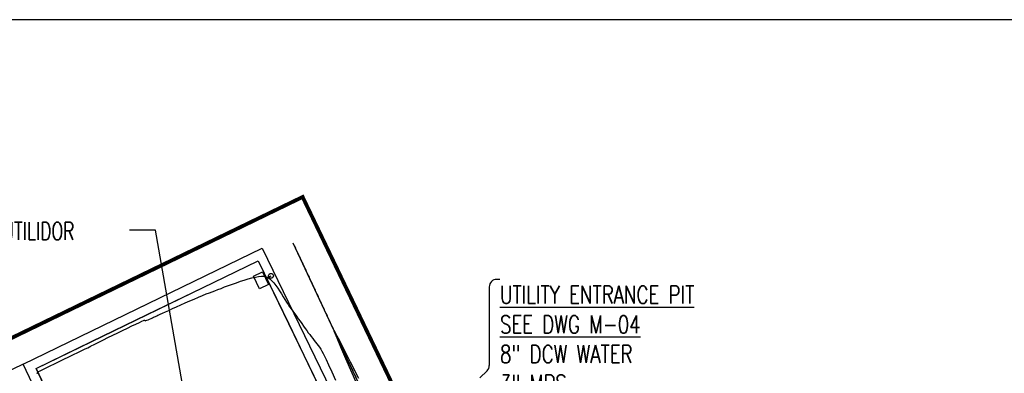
# Model space of a CAD drawing. Header units: inches. Extents: x 27388 to 48883, y 5676 to 18157.
# Tile 11 of 12: x 35314 to 41542, y 15922 to 18157. Entities that reach past the tile are written whole.
import ezdxf

# ---------------------------------------------------------------- set-up
doc = ezdxf.new("R2010")
doc.units = ezdxf.units.IN
doc.header["$LTSCALE"] = 1200
doc.header["$MEASUREMENT"] = 0
doc.linetypes.add('DASHED', pattern=[0.75, 0.5, -0.25])
doc.linetypes.add('DASHED4', pattern=[0.1875, 0.125, -0.0625])
doc.layers.get('Defpoints').update_dxf_attribs({"color": 251})
for name, color, linetype in [('C-3D POLYLINE', 251, 'Continuous'), ('C-NEW FENCELINE', 251, 'FENCELINE3'), ('C-NEW PVMT', 251, 'Continuous'), ('C-NEW SWALE', 251, 'DASHED'), ('C-PROJECT LIMITS', 52, 'DASHED4'), ('C-TOPO-MINR-N', 251, 'Continuous'), ('MU-EXST-SITE-NOTE', 251, 'Continuous'), ('MU-SITE-NOTES', 11, 'Continuous')]:
    doc.layers.add(name, color=color, linetype=linetype)
doc.layers.add('E-ELEC-C', color=251, linetype='Continuous', lineweight=25)
doc.styles.add('RomanS', font='romans.shx', dxfattribs={"width": 0.85})
doc.styles.get("Standard").update_dxf_attribs({"font": 'romans.shx', "width": 0.85})
doc.linetypes.add('FENCELINE3', pattern='A,0.5,-0.1,["X",Standard,S=0.08,R=0,X=-0.04,Y=-0.04],-0.1', length=0.7)
doc.dimstyles.new('X Site Notes', dxfattribs={"dimtxt": 0.09375, "dimasz": 0.09375, "dimexe": 0.0625, "dimexo": 0.0625, "dimgap": 0.03125, "dimtad": 1, "dimdec": 8, "dimzin": 0, "dimdsep": 46, "dimlunit": 4, "dimtxsty": 'RomanS', "dimcen": 0.09, "dimclrd": 253, "dimclre": 253, "dimclrt": 256, "dimadec": 0, "dimazin": 0, "dimtfac": 1, "dimtdec": 8, "dimtofl": 0, "dimtmove": 0, "dimatfit": 3, "dimldrblk": 'DOT', "dimfxl": 1, "dimtolj": 1, "dimtzin": 0, "dimlwd": -1, "dimlwe": -1, "dimarcsym": 0})

# ---------------------------------------------------------------- blocks, each defined once
blk = doc.blocks.new('A$C2AE46CBC')
at = {"layer": 'E-ELEC-C'}
blk.add_line((77, 67.4), (111.7, 82.5), dxfattribs=at)
blk.add_lwpolyline([(0, 79.7), (58.1, 107.3), (95.9, 27.5), (37.8, 0)], close=True, dxfattribs=at)
blk.add_circle((111.7, 82.5), 15.4, dxfattribs=at)
blk = doc.blocks.new('A$C74487909')
at = {"layer": 'E-ELEC-C'}
blk.add_blockref('A$C2AE46CBC', (877.6, 5786.6), dxfattribs=at)

msp = doc.modelspace()

# ---------------------------------------------------------------- linework, layer by layer
at = {"layer": 'C-3D POLYLINE', "ltscale": 0.025}
msp.add_polyline3d([(37042.5, 16747.8, 5419.3), (38334.1, 13984.8, 5412.7), (38355.7, 13920.6, 5412.6), (38362.3, 13857.8, 5412.5), (38362.3, 12495.4, 5409.6), (38331.8, 12306.7, 5409.1), (38247.4, 12142.3, 5408.8), (37975, 11768.2, 5407.6), (37943.8, 11696.4, 5407.6), (37943.8, 11616.9, 5406.8)], dxfattribs=at)
at = {"layer": 'C-3D POLYLINE'}
msp.add_polyline3d([(35606.1, 15552, 5434), (35417.2, 15953.8, 5429.8), (35768.2, 16123.7, 5429.8), (36119.3, 16293.7, 5429.8), (36470.3, 16463.6, 5429.6), (36821.8, 16633.8, 5429), (37015.3, 16234.1, 5432.9), (37208.7, 15834.5, 5436.1)], dxfattribs=at)
at = {"layer": 'C-NEW FENCELINE'}
msp.add_line((35336.2, 15981.2, 5469.5), (36848.4, 16713.3, 5469.5), dxfattribs=at)
at = {"layer": 'C-NEW FENCELINE', "elevation": 5469.5}
for points in [[(36848.4, 16713.3), (37580.4, 15201.2)], [(35336.2, 15981.2), (34411, 15533.4)], [(35592.4, 15439.3), (35336.2, 15981.2)]]:
    msp.add_lwpolyline(points, dxfattribs=at)
at = {"layer": 'C-NEW PVMT'}
for points in [[(35417.2, 15953.8), (36821.8, 16633.8)], [(36821.8, 16633.8), (37527.7, 15175.7)], [(35417.2, 15953.8), (35617.9, 15528.1), (35698.2, 15366.1)]]:
    msp.add_lwpolyline(points, dxfattribs=at)
at = {"layer": 'C-NEW SWALE', "ltscale": 0.025}
msp.add_lwpolyline([(37042.5, 16747.8), (38334.1, 13984.8, -0.109754), (38362.3, 13857.8), (38362.3, 12495.4, -0.158637), (38247.4, 12142.3), (37975, 11768.2, 0.136384), (37941.2, 11677.9), (37943.8, 11616.9)], format="xyb", dxfattribs=at)
at = {"layer": 'C-PROJECT LIMITS', "const_width": 24, "flags": 128}
msp.add_lwpolyline([(37106, 10362.7), (37634.8, 9279.8), (37846.5, 8907.7), (38042, 8748.2), (38139.1, 8785), (38668.8, 8978), (39052, 9110.8), (39151.4, 9389.1), (38719.7, 9530.3), (38456.3, 9991.5, -0.044182), (38337.1, 10251.2), (38393, 11200.7), (38409.1, 11316.4), (38424.8, 11487), (38352.3, 11715.2), (38495.3, 11925.1), (38595.7, 12223.8), (38595.7, 13301.3), (39032.3, 13879.6), (39140.8, 14023.3), (39249.2, 14167), (38042.9, 15077.6), (37103.6, 17036.8), (34388.9, 15722.6), (34388.9, 15460.1), (34425.1, 15422.5), (34425.1, 14244.4), (34425.1, 14185.9), (35732.7, 11282.5), (35557.9, 11203.8), (35228.2, 11046.8), (34628.3, 10762.7), (34148.4, 10534.3), (34028.4, 10479.5), (33429.1, 10194.6), (33021.7, 10003.5), (32020.8, 9547.7), (32513.2, 8513), (35329.5, 9833.4)], format="xyb", dxfattribs=at)
at = {"layer": 'C-TOPO-MINR-N'}
for points, elevation in [([(35424.3, 15921.5), (35425.6, 15926.5), (35428, 15930.8), (35432.3, 15933.4), (35443.3, 15939), (35459.8, 15947.3), (35481, 15957.7), (35506, 15969.8), (35533.7, 15983.2), (35563.4, 15997.5), (35593.9, 16012.1), (35624.5, 16026.7), (35654.1, 16040.9), (35681.7, 16054.1), (35706.6, 16066), (35727.7, 16076.1), (35744.1, 16083.9), (35754.8, 16089), (35759, 16091.1), (35761.2, 16092.6), (35762.8, 16094), (35765.1, 16095.5), (35769.3, 16097.7), (35780.3, 16103.1), (35797.1, 16111.3), (35818.6, 16121.8), (35844.1, 16134.3), (35872.4, 16148.1), (35902.7, 16162.8), (35933.9, 16178), (35965.1, 16193.2), (35995.4, 16207.8), (36023.7, 16221.5), (36049.1, 16233.8), (36070.7, 16244.1), (36087.4, 16252.1), (36096.7, 16256.4), (36100.9, 16258.3), (36102.3, 16258.9), (36102.6, 16258.9), (36103.1, 16258.8), (36104, 16258.4), (36104.9, 16257.3), (36106.1, 16255.6), (36108.2, 16254.3), (36111.3, 16255.1), (36117.6, 16257.5), (36126, 16261.1), (36135.5, 16265.2), (36145.1, 16269.5), (36153.7, 16273.4), (36160.4, 16276.3), (36166.8, 16279.2), (36172, 16281.6), (36176.6, 16283.8), (36181.7, 16286.2), (36188.2, 16289.1), (36193.2, 16291.4), (36203.1, 16295.9), (36217.4, 16302.4), (36235.5, 16310.6), (36256.7, 16320.3), (36280.6, 16331), (36306.4, 16342.6), (36333.6, 16354.8), (36361.6, 16367.2), (36389.9, 16379.6), (36417.7, 16391.8), (36444.7, 16403.3), (36470, 16414), (36493.2, 16423.6), (36513.7, 16431.7), (36530.8, 16438.1), (36547.5, 16444.2), (36566.5, 16451.3), (36587.5, 16459.3), (36610.2, 16467.9), (36634.2, 16476.9), (36659, 16486.1), (36684.3, 16495.1), (36709.7, 16503.8), (36734.8, 16512), (36759.2, 16519.3), (36782.6, 16525.7), (36804.6, 16530.8), (36824.7, 16534.4), (36842.6, 16536.2), (36855, 16536.3), (36863.2, 16535.5), (36868, 16534.5), (36870.2, 16533.9), (36872.8, 16532.9), (36878, 16530.7), (36885.8, 16526.3), (36896.2, 16518.9), (36908.9, 16507.2), (36921.4, 16493.3), (36933.7, 16477.7), (36945.7, 16460.8), (36957.4, 16443), (36968.9, 16424.8), (36980, 16406.7), (36990.8, 16389), (37001.3, 16372.2), (37011.4, 16356.8), (37021.1, 16343.2), (37031.6, 16329.2), (37042.4, 16314.5), (37053.6, 16299.2), (37065, 16283.6), (37076.4, 16267.7), (37087.7, 16251.9), (37098.9, 16236.2), (37109.8, 16221), (37120.3, 16206.2), (37130.2, 16192.2), (37139.6, 16179.2), (37148.2, 16167.2), (37157.8, 16154.2), (37167.1, 16142), (37176, 16130.6), (37184.6, 16119.6), (37193.1, 16108.8), (37201.4, 16097.8), (37209.6, 16086.6), (37217.8, 16074.7), (37226, 16062), (37234.2, 16048.1), (37240.8, 16035), (37252.2, 16010.4), (37268.1, 15975.3), (37287.8, 15931.1), (37310.9, 15878.8)], 5430), ([(37458.3, 15889.2), (37406.3, 15992.4), (37363.3, 16077.4), (37330.4, 16141.4), (37312.4, 16175.6), (37304.2, 16190.4), (37301.4, 16194.8), (37300.8, 16195.2), (37300.8, 16194.6), (37302, 16190.4), (37307.1, 16176.9), (37319.6, 16146.4), (37343.6, 16089.8), (37375.8, 16015.1), (37415.1, 15924.5), (37460.6, 15820.5)], 5418)]:
    msp.add_lwpolyline(points, dxfattribs=dict(at, elevation=elevation))
at = {"layer": 'Defpoints'}
msp.add_lwpolyline([(27388.4, 5676.5), (48882.8, 5676.5), (48882.8, 18157.1), (27388.4, 18157.1)], close=True, dxfattribs=at)
at = {"layer": 'MU-SITE-NOTES', "color": 254, "ltscale": 0.7}
for p, q in [((38350.6, 16516.2), (38332.2, 16516.2)), ((38284.2, 16468.2), (38284.2, 15971.8)), ((38270.1, 15937.9), (38225.1, 15892.9))]:
    msp.add_line(p, q, dxfattribs=at)
for centre, start, end in [((38332.2, 16468.2), 90, 180), ((38236.2, 15971.8), 314.98484, 0)]:
    msp.add_arc(centre, 48, start, end, dxfattribs=at)

# ---------------------------------------------------------------- block references
at = {"layer": 'E-ELEC-C'}
msp.add_blockref('A$C74487909', (35914.5, 10669.2), dxfattribs=at)

# ---------------------------------------------------------------- texts
at = {"layer": 'MU-EXST-SITE-NOTE', "style": 'RomanS', "width": 0.7}
msp.add_text('APPROXIMATE END OF ABANDONED UTILIDOR', height=112.5, dxfattribs=at).set_placement((33321, 16764.9))
at = {"layer": 'MU-SITE-NOTES', "insert": (38351.9, 16475.3), "char_height": 112.5, "width": 1574.421, "attachment_point": 1, "style": 'RomanS'}
msp.add_mtext('\\A1;{\\W0.75;\\LUTILITY ENTRANCE PIT\\PSEE DWG M-04\\P\\l8" DCW WATER\\P3" MPS\\P2" RECIRCULATION\\P1\\H0.7x;\\S1/2;\\H1.4286x;" PCR}', dxfattribs=at)

# ---------------------------------------------------------------- leaders
at = {"layer": 'MU-EXST-SITE-NOTE'}
for points in [[(36410.9, 15471.4), (36172.9, 16827.3), (36009.4, 16827.3)], [(35469.5, 15053.9), (34677.9, 16418.1), (33991.8, 16418.1)]]:
    msp.add_leader(points, dimstyle='X Site Notes', override={"dimscale": 600, "dimasz": 0.1875, "dimgap": 0.03125, "dimclrd": 251, "dimfxl": 0.75}, dxfattribs=at)

doc.saveas('drawing.dxf')
